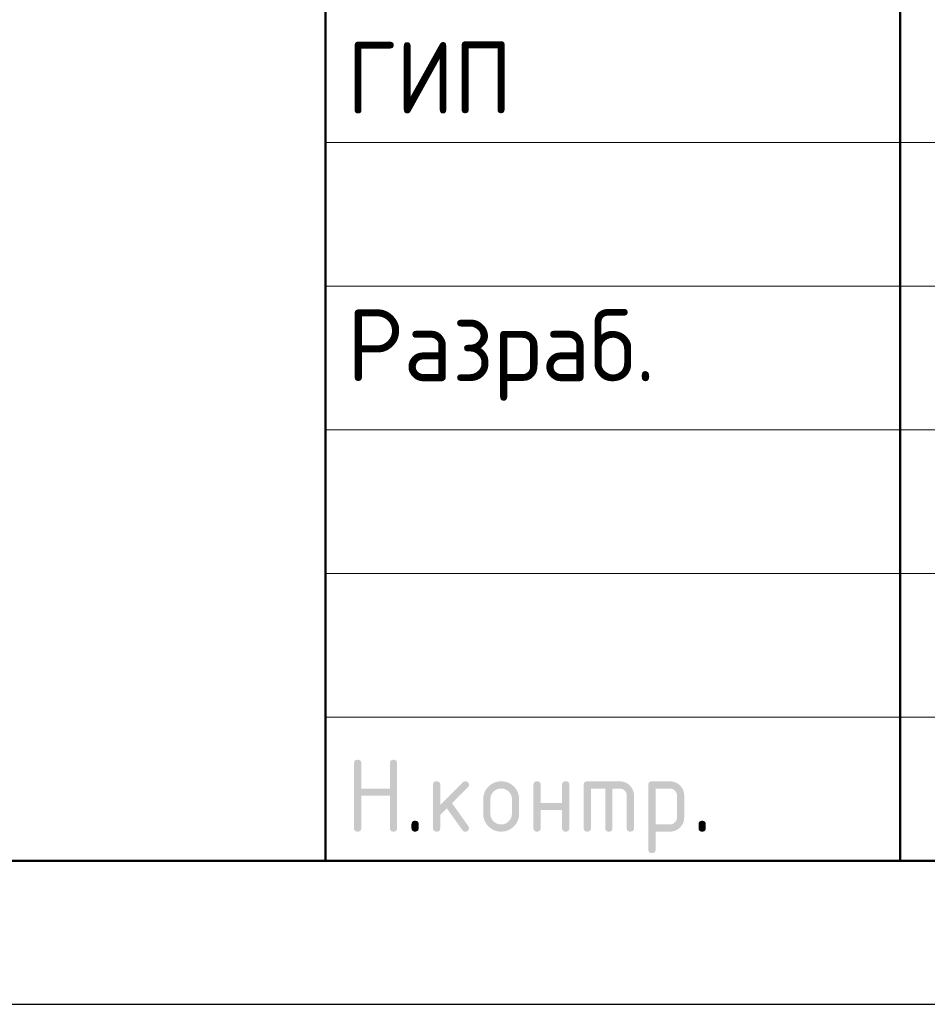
# Model space of a CAD drawing. Header units: millimetres. Extents: x 0 to 59400, y 0 to 42000.
# Tile 18 of 31: x 39335 to 42494, y 0 to 3428. Entities that reach past the tile are written whole.
import ezdxf

# ---------------------------------------------------------------- set-up
doc = ezdxf.new("R2010")
doc.units = ezdxf.units.MM
doc.layers.add('Standard', color=7, linetype='Continuous', lineweight=25)
doc.styles.add('ISOCPEUR', font='txt')

msp = doc.modelspace()

# ---------------------------------------------------------------- hatches: boundary and pattern name
at = {"layer": 'Standard', "linetype": 'Continuous', "lineweight": 25, "transparency": 33554687}
for points in [[(40499.1, 613.8), (40499.1, 838.8), (40499.1, 840.4), (40499.3, 841.7), (40499.5, 843.1), (40499.9, 844.3), (40500.3, 845.4), (40500.8, 846.4), (40501.4, 847.4), (40502.2, 848.2), (40503, 848.9), (40504, 849.5), (40504.9, 850.1), (40506.1, 850.5), (40507.3, 850.9), (40508.7, 851.1), (40510, 851.3), (40511.6, 851.3), (40513.2, 851.3), (40514.5, 851.1), (40515.9, 850.9), (40517.1, 850.5), (40518.3, 850.1), (40519.2, 849.5), (40520.2, 848.9), (40521, 848.2), (40521.8, 847.4), (40522.4, 846.4), (40523, 845.4), (40523.3, 844.3), (40523.7, 843.1), (40523.9, 841.7), (40524.1, 840.4), (40524.1, 838.8), (40524.1, 751.3), (40623.9, 751.3), (40623.9, 838.8), (40623.9, 840.4), (40624, 841.7), (40624.2, 843.1), (40624.6, 844.3), (40625, 845.4), (40625.6, 846.4), (40626.2, 847.4), (40627, 848.2), (40627.8, 848.9), (40628.7, 849.5), (40629.7, 850.1), (40630.9, 850.5), (40632.1, 850.9), (40633.4, 851.1), (40634.8, 851.3), (40636.4, 851.3), (40637.9, 851.3), (40639.3, 851.1), (40640.7, 850.9), (40641.9, 850.5), (40643, 850.1), (40644, 849.5), (40645, 848.9), (40645.8, 848.2), (40646.5, 847.4), (40647.1, 846.4), (40647.7, 845.4), (40648.1, 844.3), (40648.5, 843.1), (40648.7, 841.7), (40648.9, 840.4), (40648.9, 838.8), (40648.9, 613.8), (40648.9, 612.2), (40648.7, 610.9), (40648.5, 609.5), (40648.1, 608.3), (40647.7, 607.1), (40647.1, 606.2), (40646.5, 605.2), (40645.8, 604.4), (40645, 603.6), (40644, 603), (40643, 602.5), (40641.9, 602.1), (40640.7, 601.7), (40639.3, 601.5), (40637.9, 601.3), (40636.4, 601.3), (40634.8, 601.3), (40633.4, 601.5), (40632.1, 601.7), (40630.9, 602.1), (40629.7, 602.5), (40628.7, 603), (40627.8, 603.6), (40627, 604.4), (40626.2, 605.2), (40625.6, 606.2), (40625, 607.1), (40624.6, 608.3), (40624.2, 609.5), (40624, 610.9), (40623.9, 612.2), (40623.9, 613.8), (40623.9, 726.3), (40524.1, 726.3), (40524.1, 613.8), (40524.1, 612.2), (40523.9, 610.9), (40523.7, 609.5), (40523.3, 608.3), (40523, 607.1), (40522.4, 606.2), (40521.8, 605.2), (40521, 604.4), (40520.2, 603.6), (40519.2, 603), (40518.3, 602.5), (40517.1, 602.1), (40515.9, 601.7), (40514.5, 601.5), (40513.2, 601.3), (40511.6, 601.3), (40510, 601.3), (40508.7, 601.5), (40507.3, 601.7), (40506.1, 602.1), (40504.9, 602.5), (40504, 603), (40503, 603.6), (40502.2, 604.4), (40501.4, 605.2), (40500.8, 606.2), (40500.3, 607.1), (40499.9, 608.3), (40499.5, 609.5), (40499.3, 610.9), (40499.1, 612.2)], [(40798.9, 694), (40877.5, 772.6), (40878.4, 773.4), (40879.4, 774.1), (40880.4, 774.8), (40881.5, 775.2), (40882.6, 775.7), (40883.9, 775.9), (40885.1, 776.1), (40886.4, 776.1), (40888, 776.1), (40889.3, 775.9), (40890.7, 775.8), (40891.9, 775.4), (40893, 775), (40894, 774.4), (40895, 773.8), (40895.8, 773), (40896.6, 772.2), (40897.1, 771.3), (40897.7, 770.3), (40898.1, 769.1), (40898.5, 767.9), (40898.7, 766.6), (40898.9, 765.2), (40898.9, 763.7), (40898.9, 762.4), (40898.7, 761.3), (40898.4, 760.1), (40898, 759), (40897.5, 757.9), (40896.8, 756.9), (40896.1, 755.9), (40895.1, 754.9), (40840.2, 700.1), (40896.4, 621), (40897.7, 619.3), (40898.3, 617.4), (40898.9, 615.6), (40898.9, 613.6), (40898.9, 612.1), (40898.7, 610.7), (40898.5, 609.4), (40898.1, 608.2), (40897.7, 607), (40897.1, 606.1), (40896.6, 605.1), (40895.8, 604.4), (40895, 603.6), (40894, 603), (40893, 602.4), (40891.9, 602.1), (40890.7, 601.7), (40889.3, 601.5), (40888, 601.3), (40886.4, 601.3), (40884.8, 601.3), (40883.3, 601.6), (40881.8, 601.9), (40880.5, 602.6), (40879.2, 603.3), (40878.1, 604.3), (40876.9, 605.3), (40876, 606.6), (40822.2, 682.1), (40798.9, 658.8), (40798.9, 613.8), (40798.9, 612.2), (40798.7, 610.9), (40798.5, 609.5), (40798.2, 608.3), (40797.8, 607.1), (40797.2, 606.2), (40796.6, 605.2), (40795.8, 604.4), (40795, 603.6), (40794.1, 603), (40793.1, 602.5), (40791.9, 602.1), (40790.7, 601.7), (40789.4, 601.5), (40788, 601.3), (40786.4, 601.3), (40784.9, 601.3), (40783.5, 601.5), (40782.1, 601.7), (40780.9, 602.1), (40779.8, 602.5), (40778.8, 603), (40777.8, 603.6), (40777, 604.4), (40776.2, 605.2), (40775.7, 606.2), (40775.1, 607.1), (40774.7, 608.3), (40774.3, 609.5), (40774.1, 610.8), (40773.9, 612.2), (40773.9, 613.8), (40773.9, 763.7), (40773.9, 765.2), (40774.1, 766.6), (40774.3, 767.9), (40774.7, 769.1), (40775.1, 770.3), (40775.7, 771.3), (40776.2, 772.2), (40777, 773), (40777.8, 773.8), (40778.8, 774.4), (40779.8, 775), (40780.9, 775.4), (40782.1, 775.8), (40783.5, 775.9), (40784.9, 776.1), (40786.4, 776.1), (40788, 776.1), (40789.4, 775.9), (40790.7, 775.8), (40791.9, 775.4), (40793.1, 775), (40794.1, 774.4), (40795, 773.8), (40795.8, 773), (40796.6, 772.2), (40797.2, 771.3), (40797.8, 770.3), (40798.2, 769.1), (40798.5, 767.9), (40798.7, 766.6), (40798.9, 765.2), (40798.9, 763.7)], [(41148.7, 676.2), (41148.7, 613.8), (41148.7, 612.2), (41148.5, 610.8), (41148.3, 609.5), (41147.9, 608.3), (41147.5, 607.1), (41146.9, 606.2), (41146.3, 605.2), (41145.5, 604.4), (41144.8, 603.6), (41143.8, 603), (41142.8, 602.5), (41141.6, 602.1), (41140.4, 601.7), (41139.1, 601.5), (41137.7, 601.3), (41136.1, 601.3), (41134.6, 601.3), (41133.2, 601.5), (41131.8, 601.7), (41130.7, 602.1), (41129.5, 602.5), (41128.5, 603), (41127.5, 603.6), (41126.7, 604.4), (41126, 605.2), (41125.4, 606.2), (41124.8, 607.1), (41124.4, 608.3), (41124, 609.5), (41123.8, 610.8), (41123.6, 612.2), (41123.6, 613.8), (41123.6, 763.7), (41123.6, 765.2), (41123.8, 766.6), (41124, 767.9), (41124.4, 769.1), (41124.8, 770.3), (41125.4, 771.3), (41126, 772.2), (41126.7, 773), (41127.5, 773.8), (41128.5, 774.4), (41129.5, 775), (41130.7, 775.4), (41131.8, 775.8), (41133.2, 775.9), (41134.6, 776.1), (41136.1, 776.1), (41137.7, 776.1), (41139.1, 775.9), (41140.4, 775.8), (41141.6, 775.4), (41142.8, 775), (41143.8, 774.4), (41144.8, 773.8), (41145.5, 773), (41146.3, 772.2), (41146.9, 771.3), (41147.5, 770.3), (41147.9, 769.1), (41148.3, 768), (41148.5, 766.6), (41148.7, 765.2), (41148.7, 763.7), (41148.7, 701.2), (41223.3, 701.2), (41223.3, 763.7), (41223.3, 765.2), (41223.5, 766.6), (41223.7, 768), (41224.1, 769.1), (41224.5, 770.3), (41225.1, 771.3), (41225.7, 772.2), (41226.5, 773), (41227.3, 773.8), (41228.2, 774.4), (41229.2, 775), (41230.4, 775.4), (41231.6, 775.8), (41232.9, 775.9), (41234.3, 776.1), (41235.9, 776.1), (41237.4, 776.1), (41238.8, 775.9), (41240.2, 775.8), (41241.3, 775.4), (41242.5, 775), (41243.5, 774.4), (41244.5, 773.8), (41245.3, 773), (41246, 772.2), (41246.6, 771.3), (41247.2, 770.3), (41247.6, 769.1), (41248, 767.9), (41248.2, 766.6), (41248.4, 765.2), (41248.4, 763.7), (41248.4, 613.8), (41248.4, 612.2), (41248.2, 610.8), (41248, 609.5), (41247.6, 608.3), (41247.2, 607.1), (41246.6, 606.2), (41246, 605.2), (41245.3, 604.4), (41244.5, 603.6), (41243.5, 603), (41242.5, 602.5), (41241.3, 602.1), (41240.2, 601.7), (41238.8, 601.5), (41237.4, 601.3), (41235.9, 601.3), (41234.3, 601.3), (41232.9, 601.5), (41231.6, 601.7), (41230.4, 602.1), (41229.2, 602.5), (41228.2, 603), (41227.3, 603.6), (41226.5, 604.4), (41225.7, 605.2), (41225.1, 606.2), (41224.5, 607.1), (41224.1, 608.3), (41223.7, 609.5), (41223.5, 610.8), (41223.3, 612.2), (41223.3, 613.8), (41223.3, 676.2)], [(41311, 776.1), (41423.4, 776.1), (41426, 776.1), (41428.5, 775.9), (41431, 775.7), (41433.4, 775.2), (41435.8, 774.8), (41438.1, 774.1), (41440.4, 773.4), (41442.6, 772.5), (41444.8, 771.6), (41447, 770.5), (41449.1, 769.3), (41451.1, 767.9), (41453.1, 766.6), (41455, 765), (41456.9, 763.4), (41458.8, 761.6), (41460.6, 759.8), (41462.2, 757.8), (41463.8, 755.9), (41465.1, 753.9), (41466.5, 751.9), (41467.6, 749.8), (41468.8, 747.7), (41469.7, 745.4), (41470.6, 743.2), (41471.3, 740.9), (41472, 738.6), (41472.4, 736.2), (41472.9, 733.8), (41473.1, 731.3), (41473.3, 728.8), (41473.3, 726.2), (41473.3, 613.8), (41473.3, 612.2), (41473.1, 610.8), (41472.9, 609.5), (41472.6, 608.3), (41472.2, 607.1), (41471.6, 606.2), (41471, 605.2), (41470.2, 604.4), (41469.4, 603.6), (41468.4, 603), (41467.5, 602.5), (41466.3, 602.1), (41465.1, 601.7), (41463.7, 601.5), (41462.4, 601.3), (41460.8, 601.3), (41459.3, 601.3), (41457.9, 601.5), (41456.5, 601.7), (41455.3, 602.1), (41454.2, 602.5), (41453.2, 603), (41452.2, 603.6), (41451.4, 604.4), (41450.6, 605.2), (41450.1, 606.2), (41449.5, 607.1), (41449.1, 608.3), (41448.7, 609.5), (41448.5, 610.8), (41448.3, 612.2), (41448.3, 613.8), (41448.3, 726.1), (41448.3, 728.8), (41447.8, 731.2), (41447.4, 733.7), (41446.5, 735.9), (41445.6, 738.1), (41444.3, 740.1), (41442.9, 742.1), (41441.1, 743.9), (41439.3, 745.7), (41437.3, 747.1), (41435.3, 748.4), (41433.1, 749.3), (41430.9, 750.2), (41428.4, 750.7), (41426, 751.1), (41423.4, 751.1), (41398.4, 751.1), (41398.4, 613.8), (41398.4, 612.2), (41398.2, 610.8), (41398, 609.5), (41397.7, 608.3), (41397.3, 607.1), (41396.7, 606.2), (41396.1, 605.2), (41395.3, 604.4), (41394.5, 603.6), (41393.5, 603), (41392.6, 602.5), (41391.4, 602.1), (41390.2, 601.7), (41388.8, 601.5), (41387.5, 601.3), (41385.9, 601.3), (41384.3, 601.3), (41383, 601.5), (41381.6, 601.7), (41380.4, 602.1), (41379.3, 602.5), (41378.3, 603), (41377.3, 603.6), (41376.5, 604.4), (41375.7, 605.2), (41375.1, 606.2), (41374.6, 607.1), (41374.2, 608.3), (41373.8, 609.5), (41373.6, 610.8), (41373.4, 612.2), (41373.4, 613.8), (41373.4, 751.1), (41323.5, 751.1), (41323.5, 613.8), (41323.5, 612.2), (41323.3, 610.8), (41323.1, 609.5), (41322.7, 608.3), (41322.4, 607.1), (41321.8, 606.2), (41321.2, 605.2), (41320.4, 604.4), (41319.6, 603.6), (41318.6, 603), (41317.7, 602.5), (41316.5, 602.1), (41315.3, 601.7), (41313.9, 601.5), (41312.6, 601.3), (41311, 601.3), (41309.4, 601.3), (41308.1, 601.5), (41306.7, 601.7), (41305.5, 602.1), (41304.3, 602.5), (41303.4, 603), (41302.4, 603.6), (41301.6, 604.4), (41300.8, 605.2), (41300.2, 606.2), (41299.6, 607.1), (41299.3, 608.3), (41298.9, 609.5), (41298.7, 610.8), (41298.5, 612.2), (41298.5, 613.8), (41298.5, 763.7), (41298.5, 765.2), (41298.7, 766.6), (41298.9, 767.9), (41299.3, 769.1), (41299.6, 770.3), (41300.2, 771.3), (41300.8, 772.2), (41301.6, 773), (41302.4, 773.8), (41303.4, 774.4), (41304.3, 775), (41305.5, 775.4), (41306.7, 775.8), (41308, 775.9), (41309.4, 776.1)], [(40699, 626.3), (40699, 627.9), (40699.2, 629.3), (40699.4, 630.6), (40699.8, 631.8), (40700.2, 633), (40700.8, 634), (40701.3, 634.9), (40702.1, 635.7), (40702.9, 636.5), (40703.9, 637.1), (40704.9, 637.7), (40706, 638.1), (40707.2, 638.5), (40708.6, 638.7), (40709.9, 638.9), (40711.5, 638.9), (40713.1, 638.9), (40714.4, 638.7), (40715.8, 638.5), (40717, 638.1), (40718.2, 637.7), (40719.1, 637.1), (40720.1, 636.5), (40720.9, 635.7), (40721.7, 634.9), (40722.3, 634), (40722.9, 633), (40723.2, 631.8), (40723.6, 630.6), (40723.8, 629.3), (40724, 627.9), (40724, 626.3), (40724, 613.8), (40724, 612.2), (40723.8, 610.9), (40723.6, 609.5), (40723.2, 608.3), (40722.9, 607.2), (40722.3, 606.2), (40721.7, 605.2), (40720.9, 604.4), (40720.1, 603.6), (40719.1, 603), (40718.2, 602.5), (40717, 602.1), (40715.8, 601.7), (40714.4, 601.5), (40713.1, 601.3), (40711.5, 601.3), (40709.9, 601.3), (40708.6, 601.5), (40707.2, 601.7), (40706, 602.1), (40704.9, 602.5), (40703.9, 603), (40702.9, 603.6), (40702.1, 604.4), (40701.3, 605.2), (40700.8, 606.2), (40700.2, 607.2), (40699.8, 608.3), (40699.4, 609.5), (40699.2, 610.9), (40699, 612.2), (40699, 613.8)], [(41698.3, 626.3), (41698.3, 627.9), (41698.5, 629.3), (41698.7, 630.6), (41699.1, 631.8), (41699.5, 633), (41700.1, 634), (41700.6, 634.9), (41701.4, 635.7), (41702.2, 636.5), (41703.2, 637.1), (41704.2, 637.7), (41705.3, 638.1), (41706.5, 638.5), (41707.9, 638.7), (41709.2, 638.9), (41710.8, 638.9), (41712.4, 638.9), (41713.8, 638.7), (41715.1, 638.5), (41716.3, 638.1), (41717.5, 637.7), (41718.4, 637.1), (41719.4, 636.5), (41720.2, 635.7), (41721, 634.9), (41721.6, 634), (41722.2, 633), (41722.6, 631.8), (41722.9, 630.6), (41723.1, 629.3), (41723.3, 627.9), (41723.3, 626.3), (41723.3, 613.8), (41723.3, 612.2), (41723.1, 610.9), (41722.9, 609.5), (41722.6, 608.3), (41722.2, 607.2), (41721.6, 606.2), (41721, 605.2), (41720.2, 604.4), (41719.4, 603.6), (41718.4, 603), (41717.5, 602.5), (41716.3, 602.1), (41715.1, 601.7), (41713.8, 601.5), (41712.4, 601.3), (41710.8, 601.3), (41709.2, 601.3), (41707.9, 601.5), (41706.5, 601.7), (41705.3, 602.1), (41704.2, 602.5), (41703.2, 603), (41702.2, 603.6), (41701.4, 604.4), (41700.6, 605.2), (41700.1, 606.2), (41699.5, 607.2), (41699.1, 608.3), (41698.7, 609.5), (41698.5, 610.9), (41698.3, 612.2), (41698.3, 613.8)]]:
    msp.add_hatch(color=7, dxfattribs=at).paths.add_polyline_path(points, flags=16)
h = msp.add_hatch(color=7, dxfattribs=at)
h.paths.add_polyline_path([(40948.8, 663.7), (40948.8, 713.7), (40948.8, 716.9), (40949, 720.1), (40949.3, 723.2), (40949.9, 726.2), (40950.5, 729.2), (40951.3, 732.1), (40952.2, 734.9), (40953.3, 737.7), (40954.5, 740.5), (40955.9, 743.1), (40957.3, 745.8), (40959, 748.3), (40960.7, 750.8), (40962.7, 753.2), (40964.7, 755.6), (40967, 757.9), (40969.3, 760.2), (40971.7, 762.2), (40974.1, 764.2), (40976.6, 765.9), (40979.1, 767.6), (40981.8, 769), (40984.4, 770.4), (40987.2, 771.6), (40989.9, 772.7), (40992.8, 773.6), (40995.7, 774.4), (40998.7, 775), (41001.7, 775.6), (41004.8, 775.9), (41007.9, 776.1), (41011.1, 776.1), (41014.4, 776.1), (41017.6, 775.9), (41020.7, 775.6), (41023.8, 775), (41026.8, 774.5), (41029.7, 773.6), (41032.6, 772.8), (41035.4, 771.6), (41038.1, 770.5), (41040.8, 769.1), (41043.4, 767.7), (41045.9, 766), (41048.4, 764.3), (41050.8, 762.3), (41053.2, 760.3), (41055.5, 758.1), (41057.7, 755.8), (41059.7, 753.4), (41061.7, 751), (41063.4, 748.5), (41065.1, 746), (41066.5, 743.4), (41067.9, 740.7), (41069, 737.9), (41070.1, 735.2), (41071, 732.3), (41071.8, 729.4), (41072.4, 726.3), (41073, 723.3), (41073.2, 720.1), (41073.5, 717), (41073.5, 713.7), (41073.5, 663.7), (41073.5, 660.5), (41073.2, 657.4), (41072.9, 654.2), (41072.4, 651.2), (41071.8, 648.2), (41071, 645.4), (41070.1, 642.5), (41069, 639.7), (41067.8, 637), (41066.4, 634.3), (41065, 631.7), (41063.3, 629.2), (41061.6, 626.6), (41059.6, 624.2), (41057.6, 621.8), (41055.3, 619.5), (41053, 617.3), (41050.6, 615.3), (41048.2, 613.3), (41045.7, 611.6), (41043.2, 609.8), (41040.5, 608.4), (41037.9, 607), (41035.1, 605.9), (41032.4, 604.7), (41029.5, 603.9), (41026.6, 603), (41023.6, 602.4), (41020.6, 601.9), (41017.5, 601.6), (41014.4, 601.3), (41011.1, 601.3), (41007.9, 601.3), (41004.8, 601.6), (41001.7, 601.9), (40998.7, 602.4), (40995.7, 603), (40992.8, 603.9), (40989.9, 604.7), (40987.2, 605.9), (40984.4, 607), (40981.8, 608.4), (40979.1, 609.8), (40976.6, 611.6), (40974.1, 613.3), (40971.7, 615.3), (40969.3, 617.3), (40967, 619.5), (40964.7, 621.8), (40962.7, 624.2), (40960.7, 626.6), (40959, 629.2), (40957.3, 631.7), (40955.9, 634.3), (40954.5, 637), (40953.3, 639.7), (40952.2, 642.5), (40951.3, 645.4), (40950.5, 648.2), (40949.9, 651.2), (40949.3, 654.2), (40949, 657.4), (40948.8, 660.5)], flags=16)
h.paths.add_polyline_path([(41048.5, 663.8), (41048.5, 713.8), (41048.5, 717.7), (41047.8, 721.3), (41047.1, 724.9), (41045.7, 728.2), (41044.4, 731.5), (41042.3, 734.5), (41040.3, 737.6), (41037.5, 740.3), (41034.8, 743.1), (41031.8, 745.1), (41028.8, 747.2), (41025.5, 748.5), (41022.2, 749.9), (41018.6, 750.6), (41015, 751.3), (41011.1, 751.3), (41007.3, 751.3), (41003.7, 750.6), (41000.1, 749.9), (40996.8, 748.5), (40993.5, 747.2), (40990.5, 745.1), (40987.5, 743.1), (40984.7, 740.3), (40982, 737.6), (40980, 734.5), (40977.9, 731.5), (40976.5, 728.2), (40975.2, 724.9), (40974.5, 721.3), (40973.8, 717.7), (40973.8, 713.8), (40973.8, 663.8), (40973.8, 659.9), (40974.5, 656.3), (40975.2, 652.6), (40976.5, 649.3), (40977.9, 646), (40979.9, 643), (40981.9, 639.9), (40984.6, 637.2), (40987.4, 634.5), (40990.4, 632.5), (40993.4, 630.4), (40996.7, 629.1), (41000, 627.7), (41003.6, 627), (41007.2, 626.3), (41011.1, 626.3), (41015, 626.3), (41018.6, 627), (41022.2, 627.7), (41025.5, 629.1), (41028.8, 630.4), (41031.8, 632.5), (41034.8, 634.6), (41037.5, 637.3), (41040.3, 640.1), (41042.3, 643.1), (41044.4, 646.1), (41045.7, 649.4), (41047.1, 652.7), (41047.8, 656.3), (41048.5, 659.9)])
h = msp.add_hatch(color=7, dxfattribs=at)
h.paths.add_polyline_path([(41523.4, 763.7), (41523.4, 765.2), (41523.6, 766.6), (41523.8, 768), (41524.2, 769.1), (41524.6, 770.3), (41525.2, 771.3), (41525.8, 772.2), (41526.6, 773), (41527.3, 773.8), (41528.3, 774.4), (41529.3, 775), (41530.5, 775.4), (41531.6, 775.8), (41533, 775.9), (41534.4, 776.1), (41535.9, 776.1), (41598.3, 776.1), (41600.9, 776.1), (41603.4, 775.9), (41606, 775.7), (41608.4, 775.2), (41610.8, 774.8), (41613.1, 774.1), (41615.4, 773.4), (41617.6, 772.5), (41619.9, 771.6), (41622, 770.5), (41624.1, 769.4), (41626.1, 768), (41628.1, 766.7), (41630, 765.1), (41631.9, 763.5), (41633.7, 761.7), (41635.5, 759.9), (41637.1, 757.9), (41638.7, 756), (41640.1, 754), (41641.4, 752), (41642.5, 749.9), (41643.7, 747.8), (41644.6, 745.6), (41645.5, 743.3), (41646.2, 741), (41646.8, 738.7), (41647.3, 736.3), (41647.7, 733.9), (41648, 731.3), (41648.2, 728.8), (41648.2, 726.2), (41648.2, 651.2), (41648.2, 648.6), (41648, 646.1), (41647.8, 643.6), (41647.3, 641.2), (41646.8, 638.8), (41646.2, 636.5), (41645.5, 634.2), (41644.6, 632), (41643.7, 629.8), (41642.6, 627.7), (41641.4, 625.6), (41640.1, 623.5), (41638.7, 621.5), (41637.1, 619.6), (41635.6, 617.7), (41633.8, 615.9), (41631.9, 614), (41630, 612.4), (41628.1, 610.8), (41626.1, 609.5), (41624.1, 608.1), (41622, 607), (41619.9, 605.8), (41617.7, 604.9), (41615.5, 604), (41613.1, 603.3), (41610.8, 602.7), (41608.4, 602.2), (41606, 601.7), (41603.5, 601.5), (41601, 601.3), (41598.3, 601.3), (41548.5, 601.3), (41548.5, 538.9), (41548.5, 537.3), (41548.3, 535.9), (41548.1, 534.6), (41547.7, 533.4), (41547.3, 532.2), (41546.7, 531.3), (41546.1, 530.3), (41545.3, 529.5), (41544.6, 528.7), (41543.6, 528.1), (41542.6, 527.6), (41541.4, 527.2), (41540.3, 526.8), (41538.9, 526.6), (41537.5, 526.4), (41536, 526.4), (41534.4, 526.4), (41533, 526.6), (41531.6, 526.8), (41530.5, 527.2), (41529.3, 527.6), (41528.3, 528.1), (41527.3, 528.7), (41526.6, 529.5), (41525.8, 530.3), (41525.2, 531.3), (41524.6, 532.2), (41524.2, 533.4), (41523.8, 534.6), (41523.6, 535.9), (41523.4, 537.3), (41523.4, 538.9)], flags=16)
h.paths.add_polyline_path([(41548.5, 751.1), (41548.5, 626.3), (41598.3, 626.3), (41600.9, 626.3), (41603.3, 626.8), (41605.7, 627.2), (41607.9, 628.2), (41610.1, 629.1), (41612.1, 630.4), (41614.1, 631.8), (41615.9, 633.6), (41617.7, 635.4), (41619.1, 637.4), (41620.4, 639.5), (41621.3, 641.7), (41622.2, 643.9), (41622.7, 646.3), (41623.2, 648.7), (41623.2, 651.3), (41623.2, 726.1), (41623.2, 728.8), (41622.7, 731.2), (41622.3, 733.7), (41621.4, 735.9), (41620.5, 738.1), (41619.1, 740.1), (41617.8, 742.1), (41616, 743.9), (41614.2, 745.7), (41612.2, 747.1), (41610.2, 748.4), (41608, 749.3), (41605.8, 750.2), (41603.3, 750.7), (41600.9, 751.1), (41598.3, 751.1)])

# ---------------------------------------------------------------- linework, layer by layer
at = {"layer": 'Standard', "color": 7, "linetype": 'Continuous', "lineweight": 50, "transparency": 33554687}
for p, q in [((40400, 500), (40400, 6000)), ((42400, 500), (42400, 6000))]:
    msp.add_line(p, q, dxfattribs=at)
at = {"layer": 'Standard', "color": 7, "linetype": 'Continuous', "lineweight": 13, "transparency": 33554687}
for p, q in [((40400, 3000), (46900, 3000)), ((40400, 2500), (46900, 2500)), ((40400, 2500), (46900, 2500)), ((40400, 2000), (46900, 2000)), ((40400, 2000), (46900, 2000)), ((40400, 1500), (46900, 1500)), ((40400, 1000), (46900, 1000))]:
    msp.add_line(p, q, dxfattribs=at)
at = {"layer": 'Standard', "color": 7, "linetype": 'Continuous', "lineweight": 25, "transparency": 33554687}
msp.add_line((40400, 500), (58900, 500), dxfattribs=at)
msp.add_line((40400, 500), (58900, 500), dxfattribs=at)
msp.add_line((40400, 500), (58900, 500), dxfattribs=at)
msp.add_lwpolyline([(0, 0), (59400, 0), (59400, 42000), (0, 42000), (0, 0)], close=True, dxfattribs=at)
at = {"layer": 'Standard', "color": 7, "linetype": 'Continuous', "lineweight": 50, "transparency": 33554687}
msp.add_lwpolyline([(2000, 41500), (58900, 41500), (58900, 500), (2000, 500), (2000, 41500)], close=True, dxfattribs=at)
at = {"layer": 'Standard', "color": 7, "linetype": 'Continuous', "lineweight": 25, "transparency": 33554687}
for points in [[(58900, 41500), (2000, 41500), (2000, 500), (58900, 500), (58900, 41500)], [(58900, 6000), (40400, 6000), (40400, 500), (58900, 500), (58900, 6000)]]:
    msp.add_lwpolyline(points, dxfattribs=at)
at = {"layer": 'Standard', "color": 7, "linetype": 'Continuous', "lineweight": 13, "transparency": 33554687}
for points in [[(23528.6, 500), (40400, 500), (40400, 16874.4), (23528.6, 16874.4), (23528.6, 500)], [(58900, 500), (40400, 500), (40400, 6000), (58900, 6000), (58900, 500)], [(58900, 6000), (40400, 6000), (40400, 500), (58900, 500), (58900, 6000)]]:
    msp.add_lwpolyline(points, dxfattribs=at)

# ---------------------------------------------------------------- texts
at = {"layer": 'Standard', "color": 7, "linetype": 'Continuous', "lineweight": 25, "transparency": 33554687, "char_height": 250, "attachment_point": 7, "style": 'ISOCPEUR'}
for s, insert, width in [('\\W0.92;ГИП', (40474, 3101.3), 689.612), ('\\W0.96;Разраб.', (40474, 2101.3), 1306.549)]:
    msp.add_mtext(s, dxfattribs=dict(at, insert=insert, width=width))

doc.saveas('drawing.dxf')
